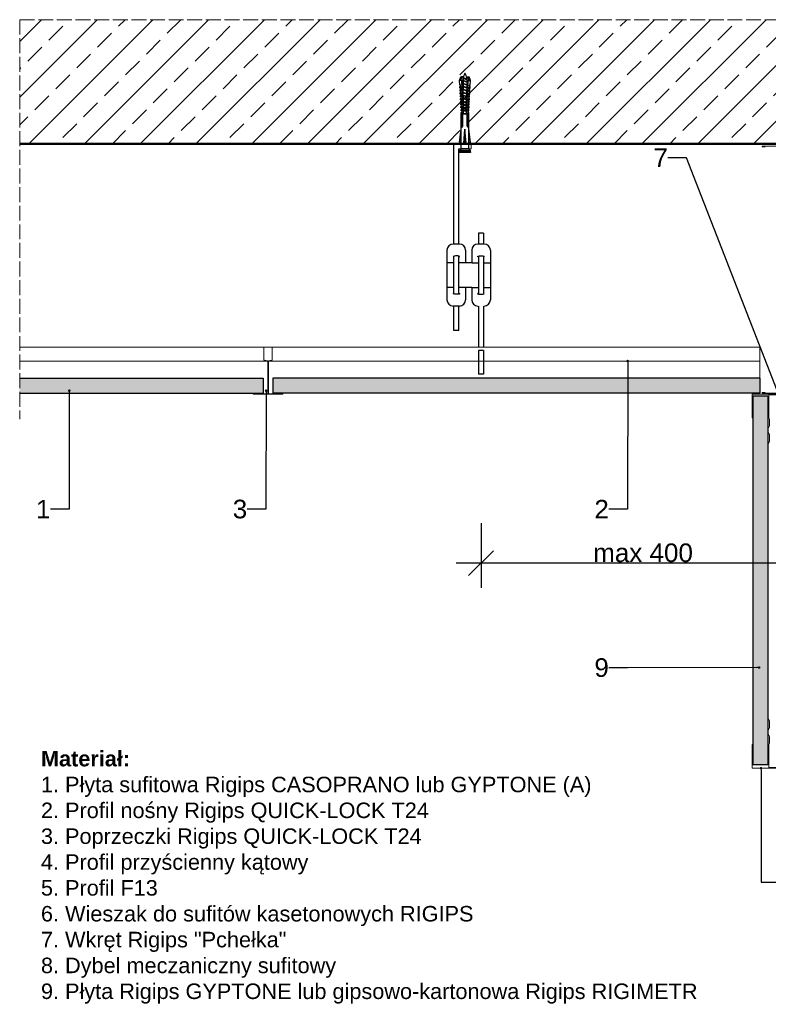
# Model space of a CAD drawing. Header units: millimetres. Extents: x 2099 to 3306, y 5217 to 6011.
# Tile 1 of 2: x 2099 to 2702, y 5217 to 6011. Entities that reach past the tile are written whole.
import ezdxf
from ezdxf import colors
from ezdxf.entities.mleader import LeaderData, LeaderLine
from ezdxf.math import Vec2, Vec3

# ---------------------------------------------------------------- set-up
doc = ezdxf.new("R2010")
doc.units = ezdxf.units.MM
doc.linetypes.add('ACAD_ISO02W100', pattern=[15, 12, -3])
for name, color, linetype, lineweight in [('_RIGIPS AKCESORIA', 7, 'Continuous', 15), ('_RIGIPS KONSTRUKCJA', 7, 'Continuous', 50), ('_Rigips Profil', 7, 'Continuous', 9), ('_RIGIPS PŁYTA', 7, 'Continuous', 25), ('Koniec', 7, 'ACAD_ISO02W100', 9), ('kreskowanie', 7, 'Continuous', 15), ('Wymiary', 7, 'Continuous', 18)]:
    doc.layers.add(name, color=color, linetype=linetype, lineweight=lineweight)
doc.layers.add('_Rigips Plyta', color=7, linetype='Continuous')
doc.styles.get("Standard").update_dxf_attribs({"font": 'arial.ttf'})
doc.dimstyles.new('Rigips', dxfattribs={"dimtxt": 10, "dimasz": 10, "dimexe": 1.25, "dimexo": 0.625, "dimtad": 1, "dimtxsty": 'Standard', "dimblk": 'OBLIQUE', "dimcen": 2.5, "dimdle": 1, "dimadec": 0, "dimazin": 0, "dimtfac": 1, "dimtmove": 0, "dimatfit": 3, "dimldrblk": 'DOT', "dimfxl": 1, "dimarcsym": 0})
pattern_1 = [(0, (404.1282, 397.0478), (0.396875, 0.79375), [0, -0.79375])]

# ---------------------------------------------------------------- blocks, each defined once
blk = doc.blocks.new('_Dot')
at = {"color": 0, "linetype": 'ByBlock', "lineweight": -2}
blk.add_line((-0.5, 0), (-1, 0), dxfattribs=at)
at = {"color": 0, "linetype": 'ByBlock', "const_width": 0.5}
blk.add_lwpolyline([(-0.25, 0, 1), (0.25, 0, 1)], format="xyb", close=True, dxfattribs=at)
blk = doc.blocks.new('Katownik 19x24')
at = {"layer": '_RIGIPS AKCESORIA'}
for p, q in [((652.64, 133.08), (652.64, 109.53)), ((653.14, 133.08), (653.14, 131.08)), ((652.84, 109.33), (671.39, 109.33)), ((671.39, 109.83), (669.39, 109.83))]:
    blk.add_line(p, q, dxfattribs=at)
for centre, radius, start, end in [((652.89, 133.08), 0.25, 0, 180), ((652.84, 109.53), 0.2, 180, 270), ((671.39, 109.58), 0.25, 270, 90)]:
    blk.add_arc(centre, radius, start, end, dxfattribs=at)
blk = doc.blocks.new('F13')
at = {"layer": '_RIGIPS AKCESORIA'}
for p, q in [((653.62, 96.67), (652.62, 94.67)), ((653.62, 97.67), (653.62, 96.67)), ((652.62, 94.67), (652.62, 89.17)), ((653.62, 87.17), (652.62, 89.17)), ((653.62, 84.17), (652.62, 82.17)), ((652.62, 82.17), (652.62, 76.67)), ((653.62, 87.17), (653.62, 84.17)), ((653.12, 75.67), (652.62, 76.67)), ((653.12, 75.67), (653.12, 57.37)), ((666.12, 75.42), (666.12, 73.42)), ((666.62, 56.87), (666.62, 75.42)), ((639.87, 57.17), (652.92, 57.17)), ((639.87, 56.67), (666.42, 56.67))]:
    blk.add_line(p, q, dxfattribs=at)
for centre, radius, start, end in [((666.37, 75.42), 0.25, 0, 180), ((639.87, 56.92), 0.25, 90, 270), ((652.92, 57.37), 0.2, 270, 0), ((666.42, 56.87), 0.2, 270, 0)]:
    blk.add_arc(centre, radius, start, end, dxfattribs=at)
blk = doc.blocks.new('T24')
at = {"layer": '_Rigips Profil'}
for p, q in [((302.61, -139.67), (302.61, -129.54)), ((302.81, -129.34), (308.91, -129.34)), ((309.11, -129.54), (309.11, -139.67)), ((305.45, -140.31), (302.78, -139.87)), ((305.61, -140.51), (305.61, -166.64)), ((306.11, -140.51), (306.11, -166.64)), ((308.95, -139.87), (306.28, -140.31)), ((293.86, -167.24), (293.86, -166.44)), ((293.96, -166.34), (294.86, -166.34)), ((317.76, -166.34), (316.86, -166.34)), ((317.86, -167.24), (317.86, -166.44)), ((293.96, -167.34), (317.76, -167.34)), ((294.36, -166.84), (305.41, -166.84)), ((306.31, -166.84), (317.36, -166.84))]:
    blk.add_line(p, q, dxfattribs=at)
for centre, radius, start, end in [((302.81, -129.54), 0.2, 90, 180), ((308.91, -129.54), 0.2, 0, 90), ((302.81, -139.67), 0.2, 180, 260.53768), ((305.41, -140.51), 0.2, 0, 80.53768), ((306.31, -140.51), 0.2, 99.46232, 180), ((308.91, -139.67), 0.2, 279.46232, 0), ((293.96, -166.44), 0.1, 90, 180), ((305.41, -166.64), 0.2, 270, 0), ((306.31, -166.64), 0.2, 180, 270), ((317.76, -166.44), 0.1, 0, 90), ((293.96, -167.24), 0.1, 180, 270), ((317.76, -167.24), 0.1, 270, 0)]:
    blk.add_arc(centre, radius, start, end, dxfattribs=at)
blk = doc.blocks.new('kolek rozprezny komplet 60')
for p, q in [((390.66, 217.01), (390.76, 218.91)), ((393.15, 216.88), (390.66, 217.01)), ((393.75, 218.75), (390.71, 217.96)), ((393.81, 219.85), (390.76, 218.91)), ((391.67, 216.95), (392.67, 216.95)), ((392.67, 216.95), (391.67, 213.95)), ((392.67, 216.95), (392.07, 213.95)), ((393.07, 216.95), (392.07, 213.95)), ((392.67, 216.95), (393.04, 217.45)), ((393.07, 216.95), (393.04, 217.45)), ((393.07, 216.95), (394.67, 216.95)), ((394.67, 216.95), (393.67, 213.95)), ((393.68, 217.35), (393.81, 219.85)), ((417.38, 216.11), (393.68, 217.35)), ((417.38, 214.79), (393.68, 213.55)), ((420.47, 216.55), (393.71, 217.95)), ((420.47, 214.35), (393.71, 212.95)), ((397.41, 219.66), (393.81, 219.85)), ((394.67, 216.95), (394.07, 213.95)), ((395.07, 216.95), (394.07, 213.95)), ((394.67, 216.95), (394.92, 217.29)), ((395.07, 216.95), (395.05, 217.28)), ((395.07, 216.95), (397.07, 216.95)), ((397.07, 216.95), (396.07, 213.95)), ((397.07, 216.95), (396.47, 213.95)), ((397.47, 216.95), (396.47, 213.95)), ((397.07, 216.95), (397.23, 217.17)), ((397.31, 217.76), (397.41, 219.66)), ((397.47, 216.95), (397.46, 217.16)), ((397.47, 216.95), (399.47, 216.95)), ((397.67, 217.14), (397.71, 217.74)), ((399, 219.58), (397.82, 218.98)), ((398.47, 217.1), (398.5, 217.7)), ((399.47, 216.95), (398.47, 213.95)), ((399.47, 216.95), (398.87, 213.95)), ((399.87, 216.95), (398.87, 213.95)), ((398.9, 217.68), (399, 219.58)), ((399.8, 219.54), (399, 219.58)), ((399.47, 216.95), (399.55, 217.05)), ((399.7, 217.64), (399.8, 219.54)), ((399.87, 216.95), (399.87, 217.03)), ((399.87, 216.95), (401.38, 216.95)), ((400.07, 217.02), (400.1, 217.62)), ((401.4, 219.45), (400.22, 218.85)), ((400.87, 216.98), (400.9, 217.58)), ((401.87, 216.92), (400.87, 213.95)), ((401.87, 216.92), (401.27, 213.95)), ((402.26, 216.9), (401.27, 213.95)), ((401.3, 217.56), (401.4, 219.45)), ((402.2, 219.41), (401.4, 219.45)), ((402.1, 217.51), (402.2, 219.41)), ((402.47, 216.89), (402.5, 217.49)), ((403.8, 219.33), (402.61, 218.72)), ((403.27, 216.85), (403.3, 217.45)), ((404.22, 216.8), (403.31, 214.05)), ((403.7, 217.43), (403.8, 219.33)), ((404.24, 216.8), (403.7, 214.07)), ((404.62, 216.78), (403.72, 214.07)), ((404.6, 219.29), (403.8, 219.33)), ((404.5, 217.39), (404.6, 219.29)), ((404.86, 216.77), (404.9, 217.37)), ((406.19, 219.2), (405.01, 218.6)), ((405.66, 216.73), (405.69, 217.32)), ((406.58, 216.68), (405.75, 214.18)), ((406.09, 217.3), (406.19, 219.2)), ((406.62, 216.68), (406.12, 214.2)), ((406.98, 216.66), (406.16, 214.2)), ((406.99, 219.16), (406.19, 219.2)), ((406.89, 217.26), (406.99, 219.16)), ((407.26, 216.64), (407.29, 217.24)), ((408.59, 219.08), (407.41, 218.47)), ((408.06, 216.6), (408.09, 217.2)), ((408.94, 216.55), (408.19, 214.31)), ((408.49, 217.18), (408.59, 219.08)), ((408.99, 216.55), (408.55, 214.33)), ((409.39, 219.03), (408.59, 219.08)), ((409.34, 216.53), (408.6, 214.33)), ((409.29, 217.14), (409.39, 219.03)), ((409.66, 216.52), (409.69, 217.12)), ((409.66, 214.38), (409.69, 213.79)), ((410.99, 218.95), (409.8, 218.35)), ((410.46, 216.47), (410.49, 217.07)), ((410.46, 214.43), (410.49, 213.83)), ((411.3, 216.43), (410.64, 214.44)), ((410.89, 217.05), (410.99, 218.95)), ((411.37, 216.43), (410.98, 214.45)), ((411.69, 216.41), (411.04, 214.46)), ((412.59, 218.87), (411.4, 218.26)), ((412.05, 216.39), (412.09, 216.99)), ((412.05, 214.51), (412.09, 213.91)), ((412.49, 216.97), (412.59, 218.87)), ((413.38, 218.82), (412.59, 218.87)), ((412.85, 216.35), (412.89, 216.95)), ((412.85, 214.55), (412.89, 213.95)), ((413.66, 216.31), (413.08, 214.56)), ((413.28, 216.93), (413.38, 218.82)), ((413.75, 216.3), (413.4, 214.58)), ((414.05, 216.29), (413.49, 214.58)), ((414.98, 218.74), (413.8, 218.14)), ((414.45, 216.27), (414.48, 216.86)), ((414.45, 214.64), (414.48, 214.04)), ((414.88, 216.84), (414.98, 218.74)), ((415.78, 218.7), (414.98, 218.74)), ((415.25, 216.22), (415.28, 216.82)), ((415.25, 214.68), (415.28, 214.08)), ((416.02, 216.18), (415.52, 214.69)), ((415.68, 216.8), (415.78, 218.7)), ((416.12, 216.18), (415.83, 214.71)), ((416.41, 216.16), (415.93, 214.71)), ((417.38, 218.62), (416.2, 218.01)), ((417.28, 216.72), (417.38, 218.62)), ((418.18, 218.57), (417.38, 218.62)), ((418.22, 215.58), (418.01, 214.95)), ((418.08, 216.68), (418.18, 218.57)), ((419.78, 218.49), (418.59, 217.89)), ((419.68, 216.59), (419.78, 218.49)), ((430.17, 217.15), (419.71, 217.15)), ((431.37, 217.95), (419.75, 217.95)), ((448.67, 218.45), (419.77, 218.45)), ((420.47, 217.15), (420.47, 213.75)), ((420.67, 217.15), (420.67, 213.75)), ((420.87, 217.15), (420.87, 213.75)), ((443.47, 219.95), (432.8, 218.45)), ((444.34, 216.37), (432.8, 215.45)), ((432.8, 215.45), (443.47, 215.45)), ((444.34, 214.53), (432.8, 215.45)), ((443.47, 218.45), (443.47, 219.95)), ((443.47, 219.95), (444.34, 218.45)), ((444.34, 216.37), (443.47, 215.45)), ((444.34, 214.53), (443.47, 215.45)), ((444.34, 214.53), (444.34, 216.37)), ((450.17, 219.95), (448.67, 218.45)), ((448.67, 218.45), (448.67, 212.45)), ((448.67, 216.95), (448.67, 213.95)), ((450.17, 219.95), (450.17, 210.95)), ((450.67, 219.95), (450.17, 219.95)), ((450.67, 219.95), (450.67, 210.95)), ((450.67, 219.35), (451.17, 219.95)), ((451.17, 219.95), (451.67, 219.95)), ((451.17, 219.95), (451.17, 210.95)), ((451.67, 219.95), (451.67, 210.95)), ((393.15, 214.02), (390.66, 213.89)), ((390.66, 213.89), (390.76, 211.99)), ((393.75, 212.15), (390.71, 212.94)), ((393.81, 211.05), (390.76, 211.99)), ((391.67, 213.95), (391.71, 213.45)), ((391.71, 213.45), (392.07, 213.95)), ((392.07, 213.95), (393.67, 213.95)), ((393.67, 213.95), (393.7, 213.55)), ((393.68, 213.55), (393.81, 211.05)), ((393.78, 213.55), (394.07, 213.95)), ((397.41, 211.24), (393.81, 211.05)), ((394.07, 213.95), (396.07, 213.95)), ((396.07, 213.95), (396.09, 213.67)), ((396.28, 213.68), (396.47, 213.95)), ((396.47, 213.95), (398.47, 213.95)), ((397.31, 213.14), (397.41, 211.24)), ((397.67, 213.76), (397.71, 213.16)), ((399, 211.32), (397.82, 211.93)), ((398.47, 213.95), (398.48, 213.8)), ((398.47, 213.8), (398.5, 213.2)), ((398.77, 213.81), (398.87, 213.95)), ((398.87, 213.95), (400.87, 213.95)), ((398.9, 213.22), (399, 211.32)), ((399.8, 211.36), (399, 211.32)), ((399.7, 213.26), (399.8, 211.36)), ((400.07, 213.88), (400.1, 213.28)), ((401.4, 211.45), (400.22, 212.05)), ((400.87, 213.95), (400.88, 213.92)), ((400.87, 213.92), (400.9, 213.32)), ((401.27, 213.95), (401.38, 213.95)), ((401.27, 213.94), (401.27, 213.95)), ((401.3, 213.35), (401.4, 211.45)), ((402.2, 211.49), (401.4, 211.45)), ((402.1, 213.39), (402.2, 211.49)), ((402.47, 214.01), (402.5, 213.41)), ((403.8, 211.57), (402.61, 212.18)), ((403.27, 214.05), (403.3, 213.45)), ((403.7, 213.47), (403.8, 211.57)), ((404.6, 211.62), (403.8, 211.57)), ((404.5, 213.51), (404.6, 211.62)), ((404.86, 214.13), (404.9, 213.53)), ((406.19, 211.7), (405.01, 212.3)), ((405.66, 214.17), (405.69, 213.58)), ((406.09, 213.6), (406.19, 211.7)), ((406.99, 211.74), (406.19, 211.7)), ((406.89, 213.64), (406.99, 211.74)), ((407.26, 214.26), (407.29, 213.66)), ((408.59, 211.82), (407.41, 212.43)), ((408.06, 214.3), (408.09, 213.7)), ((408.49, 213.72), (408.59, 211.82)), ((409.39, 211.87), (408.59, 211.82)), ((409.29, 213.76), (409.39, 211.87)), ((410.99, 211.95), (409.8, 212.55)), ((410.89, 213.85), (410.99, 211.95)), ((412.59, 212.03), (411.4, 212.64)), ((412.49, 213.93), (412.59, 212.03)), ((413.38, 212.08), (412.59, 212.03)), ((413.28, 213.97), (413.38, 212.08)), ((414.98, 212.16), (413.8, 212.76)), ((414.88, 214.06), (414.98, 212.16)), ((415.78, 212.2), (414.98, 212.16)), ((415.68, 214.1), (415.78, 212.2)), ((417.38, 212.29), (416.2, 212.89)), ((417.28, 214.18), (417.38, 212.29)), ((418.18, 212.33), (417.38, 212.29)), ((418.08, 214.22), (418.18, 212.33)), ((419.78, 212.41), (418.59, 213.01)), ((419.68, 214.31), (419.78, 212.41)), ((430.17, 213.75), (419.71, 213.75)), ((431.37, 212.95), (419.75, 212.95)), ((448.67, 212.45), (419.77, 212.45)), ((443.47, 210.95), (432.8, 212.45)), ((443.47, 212.45), (443.47, 210.95)), ((443.47, 210.95), (444.34, 212.45)), ((450.17, 210.95), (448.67, 212.45)), ((450.67, 210.95), (450.17, 210.95)), ((450.67, 211.55), (451.17, 210.95)), ((451.17, 210.95), (451.67, 210.95))]:
    blk.add_line(p, q)
for centre, radius, start, end in [((393.41, 206.24), 10.85, 99.20383, 121.90826), ((393.41, 224.66), 10.85, 238.09174, 260.79617), ((393.65, 216.85), 0.5, 87, 177), ((397.68, 219.24), 0.3, 177, 297), ((400.08, 219.12), 0.3, 177, 297), ((402.48, 218.99), 0.3, 177, 297), ((404.87, 218.87), 0.3, 177, 297), ((407.27, 218.74), 0.3, 177, 297), ((409.67, 218.61), 0.3, 177, 297), ((411.27, 218.53), 0.3, 177, 297), ((413.66, 218.41), 0.3, 177, 297), ((416.06, 218.28), 0.3, 177, 297), ((417.55, 215.45), 0.682, 255.86037, 104.13858), ((418.46, 218.15), 0.3, 177, 297), ((422.67, 216.95), 1, 90, 168.46304), ((430.17, 218.45), 1.3, 270, 0), ((393.65, 214.05), 0.5, 183, 273), ((397.68, 211.66), 0.3, 63, 183), ((400.08, 211.78), 0.3, 63, 183), ((402.48, 211.91), 0.3, 63, 183), ((404.87, 212.03), 0.3, 63, 183), ((407.27, 212.16), 0.3, 63, 183), ((409.67, 212.29), 0.3, 63, 183), ((411.27, 212.37), 0.3, 63, 183), ((413.66, 212.5), 0.3, 63, 183), ((416.06, 212.62), 0.3, 63, 183), ((418.46, 212.75), 0.3, 63, 183), ((422.67, 213.95), 1, 191.53696, 270), ((430.17, 212.45), 1.3, 0, 90)]:
    blk.add_arc(centre, radius, start, end)
blk = doc.blocks.new('_Oblique')
at = {"color": 0, "linetype": 'ByBlock', "lineweight": -2}
blk.add_line((-0.5, -0.5), (0.5, 0.5), dxfattribs=at)
blk = doc.blocks.new('*D53')
at = {"layer": '_RIGIPS AKCESORIA', "color": 0, "lineweight": -2, "transparency": 16777216}
for p, q in [((2471, 5605.35), (2471, 5553.04)), ((2731.97, 5600.1), (2731.97, 5553.04)), ((2751.97, 5573.04), (2451, 5573.04))]:
    blk.add_line(p, q, dxfattribs=at)
at = {"layer": 'Defpoints', "color": 0, "transparency": 16777216}
for p in [(2471, 5605.98), (2731.97, 5600.73), (2471, 5573.04)]:
    blk.add_point(p, dxfattribs=at)
at = {"layer": '_RIGIPS AKCESORIA', "color": 0, "lineweight": -2, "transparency": 16777216, "xscale": 20, "yscale": 20, "zscale": 20, "rotation": 180}
blk.add_blockref('_Oblique', (2471, 5573.04), dxfattribs=at)
at = {"layer": '_RIGIPS AKCESORIA', "color": 0, "lineweight": -2, "transparency": 16777216, "xscale": 20, "yscale": 20, "zscale": 20}
blk.add_blockref('_Oblique', (2731.97, 5573.04), dxfattribs=at)
at = {"layer": '_RIGIPS AKCESORIA', "color": 0, "transparency": 16777216, "insert": (2601.48, 5581.32), "char_height": 15, "attachment_point": 5}
blk.add_mtext('max 400', dxfattribs=at)

msp = doc.modelspace()

# ---------------------------------------------------------------- hatches: boundary and pattern name
at = {"layer": '_Rigips Plyta'}
h = msp.add_hatch(dxfattribs=at)
h.set_pattern_fill('DOTS', color=253, scale=0.5)
h.set_pattern_definition(pattern_1)
h.paths.add_polyline_path([(2099.442, 5722.173), (2099.442, 5710.173), (2295.471, 5710.173), (2295.471, 5722.173)])
h = msp.add_hatch(dxfattribs=at)
h.set_pattern_fill('DOTS', color=253, scale=0.5)
h.set_pattern_definition(pattern_1)
h.paths.add_polyline_path([(2695.471, 5710.173), (2695.471, 5722.173), (2303.414, 5722.173), (2303.414, 5710.173)])
h = msp.add_hatch(dxfattribs=at)
h.set_pattern_fill('DOTS', color=253, scale=0.5, angle=-90)
h.set_pattern_definition([(270, (-2623.1039, 8448.8728), (0.79375, -0.396875), [0, -0.79375])])
h.paths.add_polyline_path([(2702.021, 5707.673), (2690.021, 5707.673), (2690.021, 5410.423), (2702.021, 5410.423)])
at = {"layer": 'kreskowanie'}
h = msp.add_hatch(dxfattribs=at)
h.set_pattern_fill('ANSI33', color=256, scale=5)
h.set_pattern_definition([(45, (-82.925, 1341.766), (-22.45064, 22.45064), []), (45, (-60.475, 1341.766), (-22.45064, 22.45064), [15.875, -7.9375])])
h.paths.add_polyline_path([(3305.525, 6011.173), (2099.442, 6011.173), (2099.442, 5911.173), (3305.525, 5911.173)])

# ---------------------------------------------------------------- linework, layer by layer
for p, q in [((2449.074, 5830.295), (2449.074, 5911.173)), ((2453.074, 5830.295), (2453.074, 5907.173)), ((2468.996, 5839.171), (2468.996, 5830.295)), ((2472.996, 5839.171), (2468.996, 5839.171)), ((2472.996, 5839.171), (2472.996, 5830.295)), ((2453.526, 5830.295), (2448.526, 5830.295)), ((2473.526, 5830.295), (2468.526, 5830.295)), ((2472.996, 5830.295), (2468.996, 5830.295)), ((2443.526, 5825.295), (2443.526, 5785.295)), ((2449.074, 5790.017), (2449.074, 5820.573)), ((2453.074, 5789.956), (2453.074, 5820.634)), ((2458.526, 5825.295), (2458.526, 5815.295)), ((2463.526, 5825.295), (2463.526, 5815.295)), ((2468.996, 5820.637), (2468.996, 5789.953)), ((2472.996, 5820.568), (2472.996, 5790.021)), ((2478.526, 5825.295), (2478.526, 5785.295)), ((2449.074, 5815.295), (2443.526, 5815.295)), ((2458.526, 5815.295), (2453.074, 5815.295)), ((2463.526, 5815.295), (2458.526, 5815.295)), ((2463.761, 5815.295), (2468.996, 5815.295)), ((2472.996, 5815.295), (2478.526, 5815.295)), ((2449.074, 5795.295), (2443.526, 5795.295)), ((2458.526, 5795.295), (2453.074, 5795.295)), ((2458.526, 5795.295), (2458.526, 5785.295)), ((2463.526, 5795.295), (2458.526, 5795.295)), ((2463.526, 5795.295), (2463.526, 5785.295)), ((2463.761, 5795.295), (2468.996, 5795.295)), ((2472.996, 5795.295), (2478.526, 5795.295)), ((2453.526, 5780.295), (2448.526, 5780.295)), ((2449.074, 5760.717), (2449.074, 5780.295)), ((2453.074, 5780.295), (2449.074, 5780.295)), ((2453.074, 5760.717), (2453.074, 5780.295)), ((2468.996, 5780.295), (2468.996, 5747.173)), ((2472.996, 5780.295), (2472.996, 5747.173)), ((2453.074, 5760.717), (2449.074, 5760.717)), ((2472.996, 5744.531), (2468.996, 5744.531)), ((2468.996, 5744.531), (2468.996, 5725.333)), ((2472.996, 5744.531), (2472.996, 5725.333)), ((2472.996, 5725.333), (2468.996, 5725.333))]:
    msp.add_line(p, q)
for centre, start, end in [((2448.526, 5825.295), 90, 180), ((2453.526, 5825.295), 0, 90), ((2468.526, 5825.295), 90, 180), ((2473.526, 5825.295), 0, 90), ((2448.526, 5785.295), 180, 270), ((2453.526, 5785.295), 270, 0), ((2468.526, 5785.295), 180, 270), ((2473.526, 5785.295), 270, 0)]:
    msp.add_arc(centre, 5, start, end)
for centre, major_axis, start_param, end_param in [((2451.214, 5820.307), (-2.608, 0), 2.3651348, 6.8916589), ((2470.837, 5790.283), (2.608, 0), 2.3548422, 6.8788572)]:
    msp.add_ellipse(centre, major_axis=major_axis, ratio=0.1784943, start_param=start_param, end_param=end_param)
at = {"extrusion": (0, 0, -1)}
for centre, major_axis, start_param, end_param in [((2470.837, 5820.307), (2.608, 0), 2.3548422, 6.8788572), ((2451.214, 5790.283), (-2.608, 0), 2.3651348, 6.8916589)]:
    msp.add_ellipse(centre, major_axis=major_axis, ratio=0.1784943, start_param=start_param, end_param=end_param, dxfattribs=at)
at = {"layer": '_RIGIPS AKCESORIA'}
for p, q in [((2453.074, 5907.173), (2463.074, 5907.173)), ((2463.074, 5907.173), (2463.074, 5911.173))]:
    msp.add_line(p, q, dxfattribs=at)
at = {"layer": '_RIGIPS KONSTRUKCJA'}
msp.add_line((2099.442, 5911.173), (3305.525, 5911.173), dxfattribs=at)
at = {"layer": '_Rigips Profil'}
for p, q in [((2695.471, 5747.173), (2099.442, 5747.173)), ((2695.471, 5722.173), (2695.471, 5747.173)), ((2299.192, 5736.003), (2099.442, 5736.003)), ((2695.471, 5736.003), (2299.692, 5736.003))]:
    msp.add_line(p, q, dxfattribs=at)
at = {"layer": '_RIGIPS PŁYTA'}
for p, q in [((2099.442, 5722.173), (2295.471, 5722.173)), ((2295.471, 5722.173), (2295.471, 5710.173)), ((2695.471, 5722.173), (2303.414, 5722.173)), ((2303.414, 5722.173), (2303.414, 5710.173)), ((2695.471, 5722.173), (2695.471, 5710.173)), ((2099.442, 5710.173), (2295.471, 5710.173)), ((2695.471, 5710.173), (2303.414, 5710.173)), ((2690.021, 5707.673), (2690.021, 5410.423)), ((2702.021, 5707.673), (2690.021, 5707.673)), ((2702.021, 5707.673), (2702.021, 5410.423)), ((2702.021, 5410.423), (2690.021, 5410.423))]:
    msp.add_line(p, q, dxfattribs=at)
at = {"layer": 'Koniec'}
for q in [(3305.525, 6011.173), (2099.442, 5689.173)]:
    msp.add_line((2099.442, 6011.173), q, dxfattribs=at)

# ---------------------------------------------------------------- block references
at = {"rotation": 270}
msp.add_blockref('kolek rozprezny komplet 60', (2242.624, 6355.847), dxfattribs=at)
at = {"layer": '_RIGIPS AKCESORIA', "xscale": -1, "rotation": 90}
msp.add_blockref('Katownik 19x24', (2830.797, 6561.814), dxfattribs=at)
at = {"layer": '_RIGIPS AKCESORIA'}
for name, p, rotation in [('Katownik 19x24', (2830.797, 5057.531), 90), ('F13', (3355.892, 5765.847), 180)]:
    msp.add_blockref(name, p, dxfattribs=dict(at, rotation=rotation))
at = {"layer": '_RIGIPS AKCESORIA', "xscale": -1}
msp.add_blockref('F13', (3355.892, 5351.248), dxfattribs=at)
at = {"layer": '_Rigips Profil', "xscale": -1}
msp.add_blockref('T24', (2605.305, 5876.512), dxfattribs=at)

# ---------------------------------------------------------------- texts
at = {"insert": (2116.545, 5421.723), "char_height": 12.5, "width": 1093.97316, "attachment_point": 1}
msp.add_mtext('{\\fArial|b1|i0|c238|p34;Materiał:\\P}1. Płyta sufitowa Rigips CASOPRANO lub GYPTONE (A)\\P2. Profil nośny Rigips QUICK-LOCK T24\\P3. Poprzeczki Rigips QUICK-LOCK T24\\P4. Profil przyścienny kątowy\\P5. Profil F13 \\P6. Wieszak do sufitów kasetonowych RIGIPS\\P7. Wkręt Rigips "Pchełka"\\P8. Dybel meczaniczny sufitowy\\P9. Płyta Rigips GYPTONE lub gipsowo-kartonowa Rigips RIGIMETR', dxfattribs=at)

# ---------------------------------------------------------------- dimensions: what is measured, and where the dimension line sits
at = {"layer": '_RIGIPS AKCESORIA'}
dim = msp.add_linear_dim(base=(2470.996, 5573.038), p1=(2731.971, 5600.727), p2=(2470.996, 5605.975), text='max 400', dimstyle='Rigips', override={"dimtxt": 15, "dimasz": 20, "dimexe": 20, "dimdle": 20}, dxfattribs=at)
dim.commit()
dim.dimension.update_dxf_attribs({"geometry": '*D53', "text_midpoint": (2601.484, 5581.322)})

# ---------------------------------------------------------------- leaders
at = {"layer": 'Wymiary'}
ml = msp.add_multileader_mtext('Standard', dxfattribs=at)
ml.set_content('7', color=256)
ml.set_leader_properties()
ml.set_arrow_properties(name='DOT')
ml.build(insert=Vec2(0, 0))
ml.multileader.update_dxf_attribs({"dogleg_length": 0.36, "arrow_head_size": 2})
ctx = ml.context
ctx.base_point, ctx.char_height, ctx.arrow_head_size, ctx.landing_gap_size, ctx.plane_origin = Vec3(2611.688, 5899.878), 15, 2, 0.09, Vec3(2803.773, 5853.766)
ctx.text_align_type = 2
notes = []
notes.append((ctx, [(1, (1, 1, 0), (2636.484, 5899.878), (-1, 0), 14.907, [(1, [(2719.462, 5899.941), (2709.436, 5712.364)], 0, [])])]))
ctx.mtext.insert, ctx.mtext.alignment, ctx.mtext.flow_direction = Vec3(2621.488, 5907.378), 3, 5
ml = msp.add_multileader_mtext('Standard', dxfattribs=at)
ml.set_content('2', color=256)
ml.set_leader_properties()
ml.set_arrow_properties(name='DOT')
ml.build(insert=Vec2(0, 0))
ml.multileader.update_dxf_attribs({"dogleg_length": 0.36, "arrow_head_size": 2})
ctx = ml.context
ctx.base_point, ctx.char_height, ctx.arrow_head_size, ctx.landing_gap_size, ctx.plane_origin = Vec3(2563.908, 5616.562), 15, 2, 0.09, Vec3(2588.885, 5570.45)
ctx.text_align_type = 2
notes.append((ctx, [(0, (1, 1, 0), (2588.93, 5616.562), (-1, 0), 14.907, [(0, [(2589.114, 5736.003)], 0, [])])]))
ctx.mtext.insert, ctx.mtext.alignment, ctx.mtext.flow_direction = Vec3(2573.933, 5624.062), 3, 5
ml = msp.add_multileader_mtext('Standard', dxfattribs=at)
ml.set_content('1', color=256)
ml.set_leader_properties()
ml.set_arrow_properties(name='DOT')
ml.build(insert=Vec2(0, 0))
ml.multileader.update_dxf_attribs({"dogleg_length": 0.36, "arrow_head_size": 2})
ctx = ml.context
ctx.base_point, ctx.char_height, ctx.arrow_head_size, ctx.landing_gap_size, ctx.plane_origin = Vec3(2118.571, 5616.562), 15, 2, 0.09, Vec3(2139.138, 5570.45)
ctx.text_align_type = 2
notes.append((ctx, [(0, (1, 1, 0), (2139.183, 5616.562), (-1, 0), 14.907, [(0, [(2139.367, 5712.098)], 0, [])])]))
ctx.mtext.insert, ctx.mtext.alignment, ctx.mtext.flow_direction = Vec3(2124.186, 5624.062), 3, 5
ml = msp.add_multileader_mtext('Standard', dxfattribs=at)
ml.set_content('3', color=256)
ml.set_leader_properties()
ml.set_arrow_properties(name='DOT')
ml.build(insert=Vec2(0, 0))
ml.multileader.update_dxf_attribs({"dogleg_length": 0.36, "arrow_head_size": 2})
ctx = ml.context
ctx.base_point, ctx.char_height, ctx.arrow_head_size, ctx.landing_gap_size, ctx.plane_origin = Vec3(2272.763, 5616.562), 15, 2, 0.09, Vec3(2297.628, 5570.45)
ctx.text_align_type = 2
notes.append((ctx, [(0, (1, 1, 0), (2297.673, 5616.562), (-1, 0), 14.907, [(0, [(2297.857, 5712.098)], 0, [])])]))
ctx.mtext.insert, ctx.mtext.alignment, ctx.mtext.flow_direction = Vec3(2282.676, 5624.195), 3, 5
ml = msp.add_multileader_mtext('Standard', dxfattribs=at)
ml.set_content('9', color=256)
ml.set_leader_properties()
ml.set_arrow_properties(name='DOT')
ml.build(insert=Vec2(0, 0))
ml.multileader.update_dxf_attribs({"dogleg_length": 0.36, "arrow_head_size": 2})
ctx = ml.context
ctx.base_point, ctx.char_height, ctx.arrow_head_size, ctx.landing_gap_size, ctx.plane_origin = Vec3(2563.979, 5488.756), 15, 2, 0.09, Vec3(2588.885, 5442.644)
ctx.text_align_type = 2
notes.append((ctx, [(0, (1, 1, 0), (2588.93, 5488.756), (-1, 0), 14.907, [(0, [(2695.054, 5488.873)], 0, [])])]))
ctx.mtext.insert, ctx.mtext.alignment, ctx.mtext.flow_direction = Vec3(2573.933, 5496.384), 3, 5
ml = msp.add_multileader_mtext('Standard', dxfattribs=at)
ml.set_content('5', color=256)
ml.set_leader_properties()
ml.set_arrow_properties(name='DOT')
ml.build(insert=Vec2(0, 0))
ml.multileader.update_dxf_attribs({"dogleg_length": 0.36, "arrow_head_size": 2})
ctx = ml.context
ctx.base_point, ctx.char_height, ctx.arrow_head_size, ctx.landing_gap_size, ctx.plane_origin = Vec3(2711.561, 5315.812), 15, 2, 0.09, Vec3(2696.699, 5269.7)
notes.append((ctx, [(0, (1, 1, 0), (2696.654, 5315.812), (1, 0), 14.907, [(0, [(2696.538, 5407.786)], 0, [])])]))
ctx.mtext.insert, ctx.mtext.flow_direction = Vec3(2711.651, 5323.44), 5
for ctx, leaders in notes:
    for number, flags, end, landing, length, lines in leaders:
        leader = LeaderData()
        leader.index, (leader.has_last_leader_line, leader.has_dogleg_vector, leader.attachment_direction) = number, flags
        leader.last_leader_point, leader.dogleg_vector, leader.dogleg_length = Vec3(end), Vec3(landing), length
        for number, points, colour, breaks in lines:
            line = LeaderLine()
            line.index, line.vertices, line.color, line.breaks = number, Vec3.list(points), colors.encode_raw_color(colour), breaks
            leader.lines.append(line)
        ctx.leaders.append(leader)

doc.saveas('drawing.dxf')
